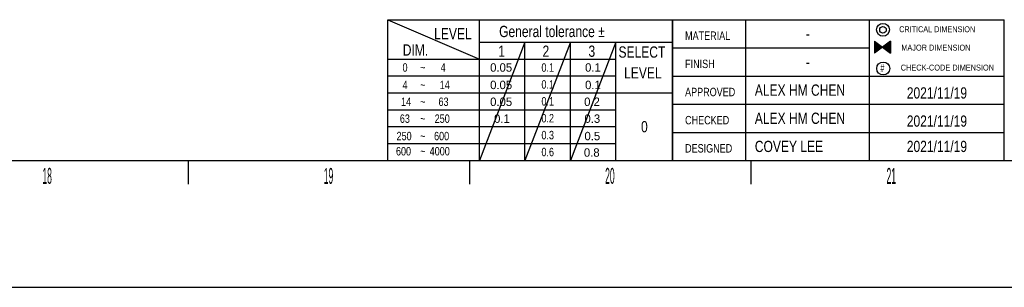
# Model space of a CAD drawing. Header units: millimetres. Extents: x 0 to 3401, y -1 to 1189.
# Tile 8 of 40: x 1256 to 1504, y 0 to 67. Entities that reach past the tile are written whole.
import ezdxf

# ---------------------------------------------------------------- set-up
doc = ezdxf.new("R2010")
doc.units = ezdxf.units.MM
doc.header["$LTSCALE"] = 65.395
doc.layers.get('0').update_dxf_attribs({"linetype": 'CONTINUOUS'})
doc.styles.get("Standard").update_dxf_attribs({"font": 'txt', "width": 0.8})
doc.styles.add('TEXTSTYLE_2', font='txt', dxfattribs={"width": 0.4})
doc.styles.add('TEXTSTYLE_3', font='txt')

# ---------------------------------------------------------------- blocks, each defined once
blk = doc.blocks.new('MARK_BL0', base_point=(1050.83, 42.31))
at = {"color": 7, "linetype": 'Continuous'}
for p, q in [((1040.33, 43.7), (1040.33, 41.6)), ((1040.33, 43.7), (1041.73, 42.65)), ((1041.73, 42.65), (1040.33, 41.6)), ((1043.13, 43.7), (1041.73, 42.65)), ((1041.73, 42.65), (1043.13, 41.6)), ((1043.13, 43.7), (1043.13, 41.6))]:
    blk.add_line(p, q, dxfattribs=at)
for centre, radius in [((1041.81, 45.74), 1.15), ((1041.81, 45.74), 0.584), ((1041.85, 38.87), 1.15)]:
    blk.add_circle(centre, radius, dxfattribs=at)
for points in [[(1040.33, 41.6), (1040.33, 43.7), (1041.73, 42.65)], [(1043.13, 43.7), (1043.13, 41.6), (1041.73, 42.65)]]:
    blk.add_solid(points, dxfattribs=at)
for s, height, width, p in [('CRITICAL DIMENSION', 1.05, 0.765873, (1044.69, 45.32)), ('MAJOR DIMENSION', 1.05, 0.774603, (1045.07, 42.05)), ('#', 1.4, 0.666667, (1041.34, 38.24)), ('CHECK-CODE DIMENSION', 1.05, 0.779762, (1044.96, 38.51))]:
    blk.add_text(s, height=height, dxfattribs=dict(at, width=width)).set_placement(p)

msp = doc.modelspace()

# ---------------------------------------------------------------- linework, layer by layer
at = {"linetype": 'Continuous'}
for p, q in [((1348.88, 31.868), (1348.88, 67.223)), ((1348.88, 67.223), (1420.524, 67.223)), ((1348.887, 67.223), (1371.934, 57.324)), ((1371.931, 31.868), (1371.931, 67.223)), ((1420.486, 31.856), (1420.486, 67.212)), ((1420.486, 67.212), (1503.812, 67.212)), ((1420.524, 31.868), (1420.524, 67.223)), ((1438.871, 31.856), (1438.871, 67.212)), ((1469.984, 31.856), (1469.984, 67.212)), ((1503.812, 31.856), (1503.812, 67.212)), ((1371.931, 61.566), (1420.524, 61.566)), ((1383.372, 31.868), (1383.372, 61.566)), ((1394.799, 31.868), (1394.799, 61.566)), ((1406.24, 31.868), (1406.24, 61.566)), ((1420.486, 60.141), (1469.984, 60.141)), ((1348.88, 57.324), (1406.24, 57.324)), ((1348.88, 53.081), (1406.24, 53.081)), ((1420.486, 53.07), (1503.812, 53.07)), ((1348.88, 48.838), (1420.524, 48.838)), ((1348.88, 44.596), (1406.24, 44.596)), ((1420.486, 45.998), (1503.812, 45.998)), ((1348.88, 40.353), (1406.24, 40.353)), ((1420.486, 38.927), (1503.812, 38.927)), ((1348.88, 36.111), (1406.24, 36.111)), ((1348.88, 31.868), (1420.524, 31.868)), ((1369.499, 25.869), (1369.499, 31.868)), ((1420.486, 31.856), (1503.812, 31.856)), ((1440.21, 25.869), (1440.21, 31.868))]:
    msp.add_line(p, q, dxfattribs=at)
for p, q in [((1383.372, 61.566), (1371.931, 31.868)), ((1394.799, 61.566), (1383.372, 31.868)), ((1406.24, 61.566), (1394.799, 31.868))]:
    msp.add_line(p, q)
at = {"color": 6, "linetype": 'Continuous'}
msp.add_line((25.996, 31.868), (1625.258, 31.868), dxfattribs=at)
at = {"color": 7, "linetype": 'Continuous'}
for p, q in [((1298.788, 25.869), (1298.788, 31.868)), ((0, 0), (1681.5, 0))]:
    msp.add_line(p, q, dxfattribs=at)

# ---------------------------------------------------------------- block references
at = {"linetype": 'Continuous', "xscale": 1.414213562, "yscale": 1.414213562, "zscale": 1.414213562}
msp.add_blockref('MARK_BL0', (1486.097, 59.832), dxfattribs=at)

# ---------------------------------------------------------------- texts
at = {"linetype": 'Continuous', "line_spacing_factor": 0.9}
for s, insert, char_height, width, attachment_point in [('LEVEL', (1360.549, 65.113), 2.8284, 15.05127, 1), ('General tolerance \\fgdt;{\\fgdt;`}', (1376.875, 65.682), 2.82843, 57.07362, 1), ('MATERIAL', (1423.607, 64.263), 2.1213, 19.77374, 1), ('-', (1454.427, 65.09), 2.828, 3.83858, 2), ('DIM.', (1352.662, 61.029), 2.8284, 12.62691, 1), ('1', (1376.658, 60.726), 2.828, 2.42437, 1), ('2', (1387.789, 60.726), 2.828, 3.3335, 1), ('3', (1399.324, 60.726), 2.828, 3.03046, 1), ('SELECT', (1406.872, 60.511), 2.8284, 19.29391, 1), ('FINISH', (1423.607, 57.192), 2.1213, 13.86434, 1), ('0', (1352.6, 56.281), 2.121, 2.50013, 1), ('~', (1357.016, 56.281), 2.121, 2.50013, 1), ('4', (1362.176, 56.281), 2.121, 2.50013, 1), ('0.1', (1389.086, 56.263), 2.1213, 6.74277, 2), ('LEVEL', (1408.286, 55.284), 2.8284, 15.05127, 1), ('-', (1454.427, 58.019), 2.828, 3.83858, 2), ('0.1', (1389.086, 52.02), 2.1213, 6.74277, 2), ('4', (1352.6, 51.899), 2.121, 2.50013, 1), ('~', (1357.016, 51.899), 2.121, 2.50013, 1), ('14', (1361.947, 51.899), 2.1213, 4.3184, 1), ('APPROVED', (1423.607, 50.121), 2.1213, 20.53135, 1), ('ALEX HM CHEN', (1441.134, 50.948), 2.82843, 40.70915, 1), ('2021/11/19', (1486.898, 50.241), 2.8284, 30.30458, 2), ('14', (1352.231, 47.667), 2.1213, 4.3184, 1), ('63', (1361.644, 47.667), 2.1213, 4.77297, 1), ('0.1', (1389.086, 47.778), 2.1213, 6.74277, 2), ('~', (1357.016, 47.667), 2.121, 2.50013, 1), ('63', (1351.928, 43.434), 2.1213, 4.77297, 1), ('~', (1357.016, 43.434), 2.121, 2.50013, 1), ('250', (1360.68, 43.434), 2.1213, 7.2731, 1), ('0.2', (1389.086, 43.535), 2.1213, 7.42462, 2), ('CHECKED', (1423.607, 43.05), 2.1213, 17.72818, 1), ('ALEX HM CHEN', (1441.134, 43.877), 2.82843, 40.70915, 1), ('2021/11/19', (1486.898, 43.17), 2.8284, 30.30458, 2), ('0', (1413.382, 41.767), 2.828, 4.14163, 2), ('250', (1351.104, 39.053), 2.1213, 7.2731, 1), ('~', (1357.016, 39.053), 2.121, 2.50013, 1), ('600', (1360.528, 39.053), 2.1213, 7.50038, 1), ('0.3', (1389.086, 39.293), 2.1213, 7.19734, 2), ('600', (1350.952, 35.245), 2.1213, 7.50038, 1), ('4000', (1359.423, 35.245), 2.1213, 10.00051, 1), ('0.6', (1389.086, 35.05), 2.1213, 7.42462, 2), ('DESIGNED', (1423.607, 35.979), 2.1213, 19.8495, 1), ('COVEY LEE', (1441.134, 36.806), 2.8284, 30.00153, 1), ('2021/11/19', (1486.898, 36.806), 2.8284, 30.30458, 2), ('~', (1357.016, 35.245), 2.121, 2.50013, 1)]:
    msp.add_mtext(s, dxfattribs=dict(at, insert=insert, char_height=char_height, width=width, attachment_point=attachment_point))
at = {"linetype": 'Continuous', "attachment_point": 1, "line_spacing_factor": 0.9}
for s, insert, char_height, width, style in [('0.05', (1374.621, 56.281), 2.1213, 9.09137, 'TEXTSTYLE_3'), ('0.1', (1398.474, 56.281), 2.1213, 6.13668, 'TEXTSTYLE_3'), ('0.05', (1374.621, 51.899), 2.1213, 9.09137, 'TEXTSTYLE_3'), ('0.1', (1398.474, 51.899), 2.1213, 6.13668, 'TEXTSTYLE_3'), ('0.05', (1374.621, 47.667), 2.1213, 9.09137, 'TEXTSTYLE_3'), ('0.2', (1398.246, 47.667), 2.1213, 6.81853, 'TEXTSTYLE_3'), ('0.1', (1375.606, 43.434), 2.1213, 6.13668, 'TEXTSTYLE_3'), ('0.3', (1398.322, 43.434), 2.1213, 6.59125, 'TEXTSTYLE_3'), ('0.5', (1398.322, 39.053), 2.1213, 6.59125, 'TEXTSTYLE_3'), ('0.8', (1398.182, 34.922), 2.1213, 6.81853, 'TEXTSTYLE_3'), ('19', (1332.814, 29.99), 3.9994, 8.14163, 'TEXTSTYLE_2'), ('20', (1403.525, 29.99), 3.9994, 9.42715, 'TEXTSTYLE_2'), ('21', (1474.236, 29.99), 3.9994, 8.14163, 'TEXTSTYLE_2')]:
    msp.add_mtext(s, dxfattribs=dict(at, insert=insert, char_height=char_height, width=width, style=style))
at = {"color": 7, "linetype": 'Continuous', "insert": (1262.104, 29.99), "char_height": 3.9994, "width": 8.14163, "attachment_point": 1, "line_spacing_factor": 0.9, "style": 'TEXTSTYLE_2'}
msp.add_mtext('18', dxfattribs=at)

doc.saveas('drawing.dxf')
